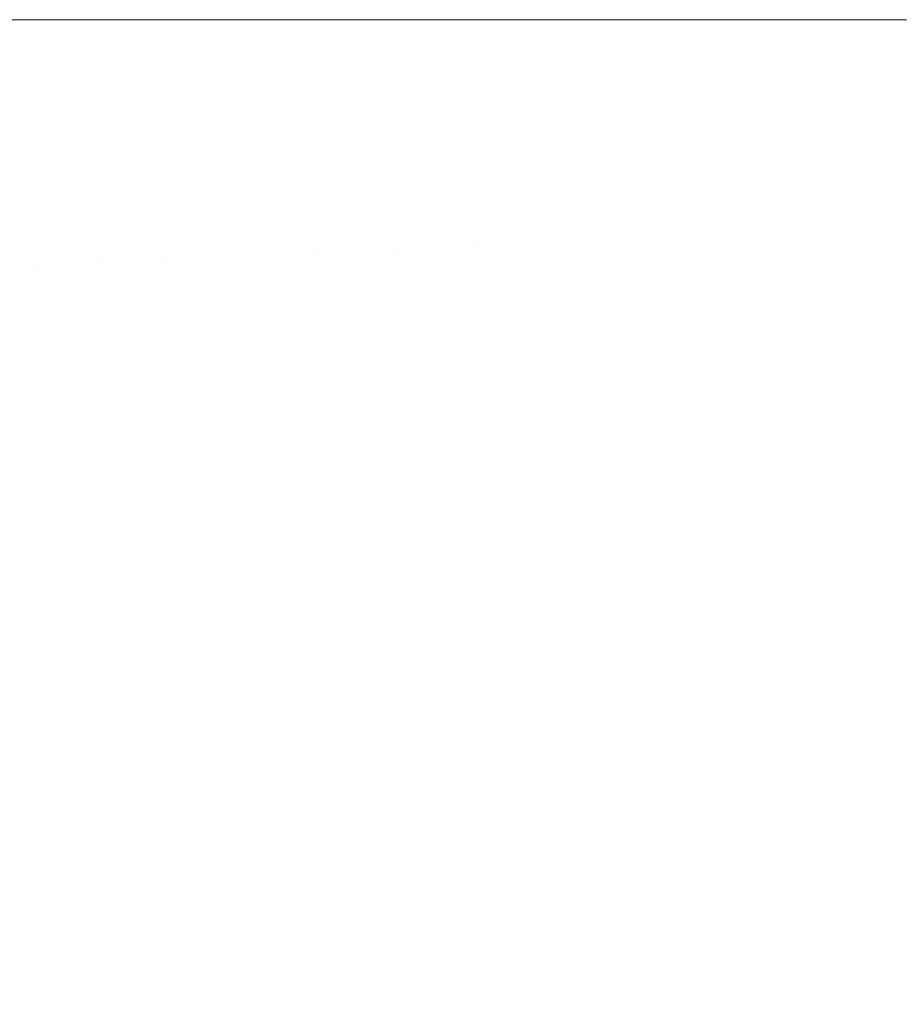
# Model space of a CAD drawing. Header units: centimetres. Extents: x -26.3 to 27.5, y 4.2 to 67.9.
# Tile 126 of 256: x -8.1748 to -8.1461, y 4.6683 to 4.7002. Entities that reach past the tile are written whole.
import ezdxf

# ---------------------------------------------------------------- set-up
doc = ezdxf.new("R2010")
doc.units = ezdxf.units.CM
doc.header["$LTSCALE"] = 2.54
doc.layers.add('Lucido design-1', color=7, linetype='Continuous')

# ---------------------------------------------------------------- blocks, each defined once
blk = doc.blocks.new('Gruppo-2-1')
at = {"color": 7, "linetype": 'Continuous', "lineweight": 9}
for points in [[(-25.986537, 5.900212, -1111.014164), (-25.986537, 4.300212, -1111.014164), (27.113463, 4.300212, -1111.014164), (27.113463, 5.900212, -1111.014164)], [(-25.986537, 5.900212, -1147.114164), (-25.986537, 4.300212, -1147.114164), (27.113463, 4.300212, -1147.114164), (27.113463, 5.900212, -1147.114164)]]:
    blk.add_3dface(points, dxfattribs=at)
for points, invisible_edges in [([(-8.174318, 4.692235, -1111.466573), (-8.176201, 4.692155, -1111.470236), (-8.176373, 4.700212, -1111.470236), (-8.174788, 4.700212, -1111.467158)], 11), ([(-8.174318, 4.692235, -1147.566573), (-8.176201, 4.692155, -1147.570236), (-8.176373, 4.700212, -1147.570236), (-8.174788, 4.700212, -1147.567158)], 11), ([(-8.174788, 4.700212, -1111.467158), (-8.174487, 4.700212, -1111.466573), (-8.174318, 4.692235, -1111.466573)], 10), ([(-8.174788, 4.700212, -1147.567158), (-8.174487, 4.700212, -1147.566573), (-8.174318, 4.692235, -1147.566573)], 10), ([(-8.172283, 4.692322, -1111.462988), (-8.174318, 4.692235, -1111.466573), (-8.174487, 4.700212, -1111.466573), (-8.172741, 4.700212, -1111.4635)], 11), ([(-8.172283, 4.692322, -1147.562988), (-8.174318, 4.692235, -1147.566573), (-8.174487, 4.700212, -1147.566573), (-8.172741, 4.700212, -1147.5635)], 11), ([(-8.172741, 4.700212, -1111.4635), (-8.17245, 4.700212, -1111.462988), (-8.172283, 4.692322, -1111.462988)], 10), ([(-8.172741, 4.700212, -1147.5635), (-8.17245, 4.700212, -1147.562988), (-8.172283, 4.692322, -1147.562988)], 10), ([(-8.1701, 4.692414, -1111.459487), (-8.172283, 4.692322, -1111.462988), (-8.17245, 4.700212, -1111.462988), (-8.17054, 4.700212, -1111.459927)], 11), ([(-8.1701, 4.692414, -1147.559487), (-8.172283, 4.692322, -1147.562988), (-8.17245, 4.700212, -1147.562988), (-8.17054, 4.700212, -1147.559927)], 11), ([(-8.17054, 4.700212, -1111.459927), (-8.170265, 4.700212, -1111.459487), (-8.1701, 4.692414, -1111.459487)], 10), ([(-8.17054, 4.700212, -1147.559927), (-8.170265, 4.700212, -1147.559487), (-8.1701, 4.692414, -1147.559487)], 10), ([(-8.167773, 4.692513, -1111.456076), (-8.1701, 4.692414, -1111.459487), (-8.170265, 4.700212, -1111.459487), (-8.168189, 4.700212, -1111.456446)], 11), ([(-8.167773, 4.692513, -1147.556076), (-8.1701, 4.692414, -1147.559487), (-8.170265, 4.700212, -1147.559487), (-8.168189, 4.700212, -1147.556446)], 11), ([(-8.168189, 4.700212, -1111.456446), (-8.167936, 4.700212, -1111.456076), (-8.167773, 4.692513, -1111.456076)], 10), ([(-8.168189, 4.700212, -1147.556446), (-8.167936, 4.700212, -1147.556076), (-8.167773, 4.692513, -1147.556076)], 10), ([(-8.165304, 4.692618, -1111.452761), (-8.167773, 4.692513, -1111.456076), (-8.167936, 4.700212, -1111.456076), (-8.165692, 4.700212, -1111.453064)], 11), ([(-8.165304, 4.692618, -1147.552761), (-8.167773, 4.692513, -1147.556076), (-8.167936, 4.700212, -1147.556076), (-8.165692, 4.700212, -1147.553064)], 11), ([(-8.165692, 4.700212, -1111.453064), (-8.165466, 4.700212, -1111.452761), (-8.165304, 4.692618, -1111.452761)], 10), ([(-8.165692, 4.700212, -1147.553064), (-8.165466, 4.700212, -1147.552761), (-8.165304, 4.692618, -1147.552761)], 10), ([(-8.162699, 4.692729, -1111.449548), (-8.165304, 4.692618, -1111.452761), (-8.165466, 4.700212, -1111.452761), (-8.163052, 4.700212, -1111.449787)], 11), ([(-8.162699, 4.692729, -1147.549548), (-8.165304, 4.692618, -1147.552761), (-8.165466, 4.700212, -1147.552761), (-8.163052, 4.700212, -1147.549787)], 11), ([(-8.163052, 4.700212, -1111.449787), (-8.162858, 4.700212, -1111.449548), (-8.162699, 4.692729, -1111.449548)], 10), ([(-8.163052, 4.700212, -1147.549787), (-8.162858, 4.700212, -1147.549548), (-8.162699, 4.692729, -1147.549548)], 10), ([(-8.159961, 4.692845, -1111.446444), (-8.162699, 4.692729, -1111.449548), (-8.162858, 4.700212, -1111.449548), (-8.160273, 4.700212, -1111.44662)], 11), ([(-8.159961, 4.692845, -1147.546444), (-8.162699, 4.692729, -1147.549548), (-8.162858, 4.700212, -1147.549548), (-8.160273, 4.700212, -1147.54662)], 11), ([(-8.160273, 4.700212, -1111.44662), (-8.160117, 4.700212, -1111.446444), (-8.159961, 4.692845, -1111.446444)], 10), ([(-8.160273, 4.700212, -1147.54662), (-8.160117, 4.700212, -1147.546444), (-8.159961, 4.692845, -1147.546444)], 10), ([(-8.157094, 4.692967, -1111.443453), (-8.159961, 4.692845, -1111.446444), (-8.160117, 4.700212, -1111.446444), (-8.15736, 4.700212, -1111.44357)], 11), ([(-8.157094, 4.692967, -1147.543453), (-8.159961, 4.692845, -1147.546444), (-8.160117, 4.700212, -1147.546444), (-8.15736, 4.700212, -1147.54357)], 11), ([(-8.15736, 4.700212, -1111.44357), (-8.157248, 4.700212, -1111.443453), (-8.157094, 4.692967, -1111.443453)], 10), ([(-8.15736, 4.700212, -1147.54357), (-8.157248, 4.700212, -1147.543453), (-8.157094, 4.692967, -1147.543453)], 10), ([(-8.157094, 4.692967, -1111.443453), (-8.157248, 4.700212, -1111.443453), (-8.15471, 4.700212, -1111.441004), (-8.154559, 4.693075, -1111.441004)], 13), ([(-8.157094, 4.692967, -1147.543453), (-8.157248, 4.700212, -1147.543453), (-8.15471, 4.700212, -1147.541004), (-8.154559, 4.693075, -1147.541004)], 13), ([(-8.154559, 4.693075, -1111.441004), (-8.15471, 4.700212, -1111.441004), (-8.154313, 4.700212, -1111.440648)], 9), ([(-8.154559, 4.693075, -1147.541004), (-8.15471, 4.700212, -1147.541004), (-8.154313, 4.700212, -1147.540648)], 9), ([(-8.154313, 4.700212, -1111.440648), (-8.151615, 4.700212, -1111.438237), (-8.151466, 4.693206, -1111.438237), (-8.154559, 4.693075, -1111.441004)], 14), ([(-8.154313, 4.700212, -1147.540648), (-8.151615, 4.700212, -1147.538237), (-8.151466, 4.693206, -1147.538237), (-8.154559, 4.693075, -1147.541004)], 14), ([(-8.151466, 4.693206, -1111.438237), (-8.151615, 4.700212, -1111.438237), (-8.151145, 4.700212, -1111.437851)], 9), ([(-8.151466, 4.693206, -1147.538237), (-8.151615, 4.700212, -1147.538237), (-8.151145, 4.700212, -1147.537851)], 9), ([(-8.151145, 4.700212, -1111.437851), (-8.148405, 4.700212, -1111.435599), (-8.148259, 4.693342, -1111.435599), (-8.151466, 4.693206, -1111.438237)], 14), ([(-8.151145, 4.700212, -1147.537851), (-8.148405, 4.700212, -1147.535599), (-8.148259, 4.693342, -1147.535599), (-8.151466, 4.693206, -1147.538237)], 14), ([(-8.148259, 4.693342, -1111.435599), (-8.148405, 4.700212, -1111.435599), (-8.147876, 4.700212, -1111.4352)], 9), ([(-8.148259, 4.693342, -1147.535599), (-8.148405, 4.700212, -1147.535599), (-8.147876, 4.700212, -1147.5352)], 9), ([(-8.144942, 4.693483, -1111.433095), (-8.148259, 4.693342, -1111.435599), (-8.147876, 4.700212, -1111.4352), (-8.146077, 4.700212, -1111.433843)], 11), ([(-8.144942, 4.693483, -1147.533095), (-8.148259, 4.693342, -1147.535599), (-8.147876, 4.700212, -1147.5352), (-8.146077, 4.700212, -1147.533843)], 11), ([(-8.15102, 4.686212, -1111.438237), (-8.151466, 4.693206, -1111.438237), (-8.148259, 4.693342, -1111.435599), (-8.147822, 4.686485, -1111.435599)], 15), ([(-8.15102, 4.686212, -1147.538237), (-8.151466, 4.693206, -1147.538237), (-8.148259, 4.693342, -1147.535599), (-8.147822, 4.686485, -1147.535599)], 15), ([(-8.147822, 4.686485, -1111.435599), (-8.148259, 4.693342, -1111.435599), (-8.144942, 4.693483, -1111.433095), (-8.144514, 4.686766, -1111.433095)], 15), ([(-8.147822, 4.686485, -1147.535599), (-8.148259, 4.693342, -1147.535599), (-8.144942, 4.693483, -1147.533095), (-8.144514, 4.686766, -1147.533095)], 15), ([(-8.156633, 4.685735, -1111.443453), (-8.157094, 4.692967, -1111.443453), (-8.154559, 4.693075, -1111.441004), (-8.154104, 4.68595, -1111.441004)], 15), ([(-8.156633, 4.685735, -1147.543453), (-8.157094, 4.692967, -1147.543453), (-8.154559, 4.693075, -1147.541004), (-8.154104, 4.68595, -1147.541004)], 15), ([(-8.154104, 4.68595, -1111.441004), (-8.154559, 4.693075, -1111.441004), (-8.151466, 4.693206, -1111.438237), (-8.15102, 4.686212, -1111.438237)], 15), ([(-8.154104, 4.68595, -1147.541004), (-8.154559, 4.693075, -1147.541004), (-8.151466, 4.693206, -1147.538237), (-8.15102, 4.686212, -1147.538237)], 15), ([(-8.164821, 4.685038, -1111.452761), (-8.165304, 4.692618, -1111.452761), (-8.162699, 4.692729, -1111.449548), (-8.162223, 4.685259, -1111.449548)], 15), ([(-8.164821, 4.685038, -1147.552761), (-8.165304, 4.692618, -1147.552761), (-8.162699, 4.692729, -1147.549548), (-8.162223, 4.685259, -1147.549548)], 15), ([(-8.162223, 4.685259, -1111.449548), (-8.162699, 4.692729, -1111.449548), (-8.159961, 4.692845, -1111.446444), (-8.159492, 4.685491, -1111.446444)], 15), ([(-8.162223, 4.685259, -1147.549548), (-8.162699, 4.692729, -1147.549548), (-8.159961, 4.692845, -1147.546444), (-8.159492, 4.685491, -1147.546444)], 15), ([(-8.159492, 4.685491, -1111.446444), (-8.159961, 4.692845, -1111.446444), (-8.157094, 4.692967, -1111.443453), (-8.156633, 4.685735, -1111.443453)], 15), ([(-8.159492, 4.685491, -1147.546444), (-8.159961, 4.692845, -1147.546444), (-8.157094, 4.692967, -1147.543453), (-8.156633, 4.685735, -1147.543453)], 15), ([(-8.17178, 4.684446, -1111.462988), (-8.172283, 4.692322, -1111.462988), (-8.1701, 4.692414, -1111.459487), (-8.169604, 4.684631, -1111.459487)], 15), ([(-8.17178, 4.684446, -1147.562988), (-8.172283, 4.692322, -1147.562988), (-8.1701, 4.692414, -1147.559487), (-8.169604, 4.684631, -1147.559487)], 15), ([(-8.169604, 4.684631, -1111.459487), (-8.1701, 4.692414, -1111.459487), (-8.167773, 4.692513, -1111.456076), (-8.167282, 4.684828, -1111.456076)], 15), ([(-8.169604, 4.684631, -1147.559487), (-8.1701, 4.692414, -1147.559487), (-8.167773, 4.692513, -1147.556076), (-8.167282, 4.684828, -1147.556076)], 15), ([(-8.167282, 4.684828, -1111.456076), (-8.167773, 4.692513, -1111.456076), (-8.165304, 4.692618, -1111.452761), (-8.164821, 4.685038, -1111.452761)], 15), ([(-8.167282, 4.684828, -1147.556076), (-8.167773, 4.692513, -1147.556076), (-8.165304, 4.692618, -1147.552761), (-8.164821, 4.685038, -1147.552761)], 15), ([(-8.175689, 4.684113, -1111.470236), (-8.176201, 4.692155, -1111.470236), (-8.174318, 4.692235, -1111.466573), (-8.17381, 4.684273, -1111.466573)], 15), ([(-8.175689, 4.684113, -1147.570236), (-8.176201, 4.692155, -1147.570236), (-8.174318, 4.692235, -1147.566573), (-8.17381, 4.684273, -1147.566573)], 15), ([(-8.17381, 4.684273, -1111.466573), (-8.174318, 4.692235, -1111.466573), (-8.172283, 4.692322, -1111.462988), (-8.17178, 4.684446, -1111.462988)], 15), ([(-8.17381, 4.684273, -1147.566573), (-8.174318, 4.692235, -1147.566573), (-8.172283, 4.692322, -1147.562988), (-8.17178, 4.684446, -1147.562988)], 15), ([(-8.147094, 4.679652, -1111.435599), (-8.147822, 4.686485, -1111.435599), (-8.144514, 4.686766, -1111.433095), (-8.143801, 4.680074, -1111.433095)], 15), ([(-8.147094, 4.679652, -1147.535599), (-8.147822, 4.686485, -1147.535599), (-8.144514, 4.686766, -1147.533095), (-8.143801, 4.680074, -1147.533095)], 15), ([(-8.150278, 4.679244, -1111.438237), (-8.15102, 4.686212, -1111.438237), (-8.147822, 4.686485, -1111.435599), (-8.147094, 4.679652, -1111.435599)], 15), ([(-8.150278, 4.679244, -1147.538237), (-8.15102, 4.686212, -1147.538237), (-8.147822, 4.686485, -1147.535599), (-8.147094, 4.679652, -1147.535599)], 15), ([(-8.153348, 4.678851, -1111.441004), (-8.154104, 4.68595, -1111.441004), (-8.15102, 4.686212, -1111.438237), (-8.150278, 4.679244, -1111.438237)], 15), ([(-8.153348, 4.678851, -1147.541004), (-8.154104, 4.68595, -1147.541004), (-8.15102, 4.686212, -1147.538237), (-8.150278, 4.679244, -1147.538237)], 15), ([(-8.158711, 4.678164, -1111.446444), (-8.159492, 4.685491, -1111.446444), (-8.156633, 4.685735, -1111.443453), (-8.155865, 4.678529, -1111.443453)], 15), ([(-8.158711, 4.678164, -1147.546444), (-8.159492, 4.685491, -1147.546444), (-8.156633, 4.685735, -1147.543453), (-8.155865, 4.678529, -1147.543453)], 15), ([(-8.155865, 4.678529, -1111.443453), (-8.156633, 4.685735, -1111.443453), (-8.154104, 4.68595, -1111.441004), (-8.153348, 4.678851, -1111.441004)], 15), ([(-8.155865, 4.678529, -1147.543453), (-8.156633, 4.685735, -1147.543453), (-8.154104, 4.68595, -1147.541004), (-8.153348, 4.678851, -1147.541004)], 15), ([(-8.16143, 4.677816, -1111.449548), (-8.162223, 4.685259, -1111.449548), (-8.159492, 4.685491, -1111.446444), (-8.158711, 4.678164, -1111.446444)], 15), ([(-8.16143, 4.677816, -1147.549548), (-8.162223, 4.685259, -1147.549548), (-8.159492, 4.685491, -1147.546444), (-8.158711, 4.678164, -1147.546444)], 15), ([(-8.166467, 4.677171, -1111.456076), (-8.167282, 4.684828, -1111.456076), (-8.164821, 4.685038, -1111.452761), (-8.164016, 4.677485, -1111.452761)], 15), ([(-8.166467, 4.677171, -1147.556076), (-8.167282, 4.684828, -1147.556076), (-8.164821, 4.685038, -1147.552761), (-8.164016, 4.677485, -1147.552761)], 15), ([(-8.164016, 4.677485, -1111.452761), (-8.164821, 4.685038, -1111.452761), (-8.162223, 4.685259, -1111.449548), (-8.16143, 4.677816, -1111.449548)], 15), ([(-8.164016, 4.677485, -1147.552761), (-8.164821, 4.685038, -1147.552761), (-8.162223, 4.685259, -1147.549548), (-8.16143, 4.677816, -1147.549548)], 15), ([(-8.168777, 4.676875, -1111.459487), (-8.169604, 4.684631, -1111.459487), (-8.167282, 4.684828, -1111.456076), (-8.166467, 4.677171, -1111.456076)], 15), ([(-8.168777, 4.676875, -1147.559487), (-8.169604, 4.684631, -1147.559487), (-8.167282, 4.684828, -1147.556076), (-8.166467, 4.677171, -1147.556076)], 15), ([(-8.172965, 4.676339, -1111.466573), (-8.17381, 4.684273, -1111.466573), (-8.17178, 4.684446, -1111.462988), (-8.170944, 4.676598, -1111.462988)], 15), ([(-8.172965, 4.676339, -1147.566573), (-8.17381, 4.684273, -1147.566573), (-8.17178, 4.684446, -1147.562988), (-8.170944, 4.676598, -1147.562988)], 15), ([(-8.170944, 4.676598, -1111.462988), (-8.17178, 4.684446, -1111.462988), (-8.169604, 4.684631, -1111.459487), (-8.168777, 4.676875, -1111.459487)], 15), ([(-8.170944, 4.676598, -1147.562988), (-8.17178, 4.684446, -1147.562988), (-8.169604, 4.684631, -1147.559487), (-8.168777, 4.676875, -1147.559487)], 15), ([(-8.174835, 4.6761, -1111.470236), (-8.175689, 4.684113, -1111.470236), (-8.17381, 4.684273, -1111.466573), (-8.172965, 4.676339, -1111.466573)], 15), ([(-8.174835, 4.6761, -1147.570236), (-8.175689, 4.684113, -1147.570236), (-8.17381, 4.684273, -1147.566573), (-8.172965, 4.676339, -1147.566573)], 15), ([(-8.146077, 4.672856, -1111.435599), (-8.147094, 4.679652, -1111.435599), (-8.143801, 4.680074, -1111.433095), (-8.142804, 4.673417, -1111.433095)], 15), ([(-8.146077, 4.672856, -1147.535599), (-8.147094, 4.679652, -1147.535599), (-8.143801, 4.680074, -1147.533095), (-8.142804, 4.673417, -1147.533095)], 15), ([(-8.149241, 4.672314, -1111.438237), (-8.150278, 4.679244, -1111.438237), (-8.147094, 4.679652, -1111.435599), (-8.146077, 4.672856, -1111.435599)], 15), ([(-8.149241, 4.672314, -1147.538237), (-8.150278, 4.679244, -1147.538237), (-8.147094, 4.679652, -1147.535599), (-8.146077, 4.672856, -1147.535599)], 15), ([(-8.152291, 4.671791, -1111.441004), (-8.153348, 4.678851, -1111.441004), (-8.150278, 4.679244, -1111.438237), (-8.149241, 4.672314, -1111.438237)], 15), ([(-8.152291, 4.671791, -1147.541004), (-8.153348, 4.678851, -1147.541004), (-8.150278, 4.679244, -1147.538237), (-8.149241, 4.672314, -1147.538237)], 15), ([(-8.154793, 4.671362, -1111.443453), (-8.155865, 4.678529, -1111.443453), (-8.153348, 4.678851, -1111.441004), (-8.152291, 4.671791, -1111.441004)], 15), ([(-8.154793, 4.671362, -1147.543453), (-8.155865, 4.678529, -1147.543453), (-8.153348, 4.678851, -1147.541004), (-8.152291, 4.671791, -1147.541004)], 15), ([(-8.15762, 4.670877, -1111.446444), (-8.158711, 4.678164, -1111.446444), (-8.155865, 4.678529, -1111.443453), (-8.154793, 4.671362, -1111.443453)], 15), ([(-8.15762, 4.670877, -1147.546444), (-8.158711, 4.678164, -1147.546444), (-8.155865, 4.678529, -1147.543453), (-8.154793, 4.671362, -1147.543453)], 15), ([(-8.160322, 4.670414, -1111.449548), (-8.16143, 4.677816, -1111.449548), (-8.158711, 4.678164, -1111.446444), (-8.15762, 4.670877, -1111.446444)], 15), ([(-8.160322, 4.670414, -1147.549548), (-8.16143, 4.677816, -1147.549548), (-8.158711, 4.678164, -1147.546444), (-8.15762, 4.670877, -1147.546444)], 15), ([(-8.162892, 4.669973, -1111.452761), (-8.164016, 4.677485, -1111.452761), (-8.16143, 4.677816, -1111.449548), (-8.160322, 4.670414, -1111.449548)], 15), ([(-8.162892, 4.669973, -1147.552761), (-8.164016, 4.677485, -1147.552761), (-8.16143, 4.677816, -1147.549548), (-8.160322, 4.670414, -1147.549548)], 15), ([(-8.165327, 4.669555, -1111.456076), (-8.166467, 4.677171, -1111.456076), (-8.164016, 4.677485, -1111.452761), (-8.162892, 4.669973, -1111.452761)], 15), ([(-8.165327, 4.669555, -1147.556076), (-8.166467, 4.677171, -1147.556076), (-8.164016, 4.677485, -1147.552761), (-8.162892, 4.669973, -1147.552761)], 15), ([(-8.167623, 4.669162, -1111.459487), (-8.168777, 4.676875, -1111.459487), (-8.166467, 4.677171, -1111.456076), (-8.165327, 4.669555, -1111.456076)], 15), ([(-8.167623, 4.669162, -1147.559487), (-8.168777, 4.676875, -1147.559487), (-8.166467, 4.677171, -1147.556076), (-8.165327, 4.669555, -1147.556076)], 15), ([(-8.169776, 4.668793, -1111.462988), (-8.170944, 4.676598, -1111.462988), (-8.168777, 4.676875, -1111.459487), (-8.167623, 4.669162, -1111.459487)], 15), ([(-8.169776, 4.668793, -1147.562988), (-8.170944, 4.676598, -1147.562988), (-8.168777, 4.676875, -1147.559487), (-8.167623, 4.669162, -1147.559487)], 15), ([(-8.171783, 4.668448, -1111.466573), (-8.172965, 4.676339, -1111.466573), (-8.170944, 4.676598, -1111.462988), (-8.169776, 4.668793, -1111.462988)], 15), ([(-8.171783, 4.668448, -1147.566573), (-8.172965, 4.676339, -1147.566573), (-8.170944, 4.676598, -1147.562988), (-8.169776, 4.668793, -1147.562988)], 15), ([(-8.175349, 4.667837, -1111.473971), (-8.176553, 4.67588, -1111.473971), (-8.174835, 4.6761, -1111.470236), (-8.173642, 4.66813, -1111.470236)], 15), ([(-8.175349, 4.667837, -1147.573971), (-8.176553, 4.67588, -1147.573971), (-8.174835, 4.6761, -1147.570236), (-8.173642, 4.66813, -1147.570236)], 15), ([(-8.173642, 4.66813, -1111.470236), (-8.174835, 4.6761, -1111.470236), (-8.172965, 4.676339, -1111.466573), (-8.171783, 4.668448, -1111.466573)], 15), ([(-8.173642, 4.66813, -1147.570236), (-8.174835, 4.6761, -1147.570236), (-8.172965, 4.676339, -1147.566573), (-8.171783, 4.668448, -1147.566573)], 15), ([(-8.14791, 4.665434, -1111.438237), (-8.149241, 4.672314, -1111.438237), (-8.146077, 4.672856, -1111.435599), (-8.144772, 4.66611, -1111.435599)], 15), ([(-8.14791, 4.665434, -1147.538237), (-8.149241, 4.672314, -1147.538237), (-8.146077, 4.672856, -1147.535599), (-8.144772, 4.66611, -1147.535599)], 15), ([(-8.150936, 4.664781, -1111.441004), (-8.152291, 4.671791, -1111.441004), (-8.149241, 4.672314, -1111.438237), (-8.14791, 4.665434, -1111.438237)], 15), ([(-8.150936, 4.664781, -1147.541004), (-8.152291, 4.671791, -1147.541004), (-8.149241, 4.672314, -1147.538237), (-8.14791, 4.665434, -1147.538237)], 15), ([(-8.153417, 4.664247, -1111.443453), (-8.154793, 4.671362, -1111.443453), (-8.152291, 4.671791, -1111.441004), (-8.150936, 4.664781, -1111.441004)], 15), ([(-8.153417, 4.664247, -1147.543453), (-8.154793, 4.671362, -1147.543453), (-8.152291, 4.671791, -1147.541004), (-8.150936, 4.664781, -1147.541004)], 15), ([(-8.156221, 4.663642, -1111.446444), (-8.15762, 4.670877, -1111.446444), (-8.154793, 4.671362, -1111.443453), (-8.153417, 4.664247, -1111.443453)], 15), ([(-8.156221, 4.663642, -1147.546444), (-8.15762, 4.670877, -1147.546444), (-8.154793, 4.671362, -1147.543453), (-8.153417, 4.664247, -1147.543453)], 15), ([(-8.1589, 4.663065, -1111.449548), (-8.160322, 4.670414, -1111.449548), (-8.15762, 4.670877, -1111.446444), (-8.156221, 4.663642, -1111.446444)], 15), ([(-8.1589, 4.663065, -1147.549548), (-8.160322, 4.670414, -1147.549548), (-8.15762, 4.670877, -1147.546444), (-8.156221, 4.663642, -1147.546444)], 15), ([(-8.16145, 4.662516, -1111.452761), (-8.162892, 4.669973, -1111.452761), (-8.160322, 4.670414, -1111.449548), (-8.1589, 4.663065, -1111.449548)], 15), ([(-8.16145, 4.662516, -1147.552761), (-8.162892, 4.669973, -1147.552761), (-8.160322, 4.670414, -1147.549548), (-8.1589, 4.663065, -1147.549548)], 15), ([(-8.163865, 4.661995, -1111.456076), (-8.165327, 4.669555, -1111.456076), (-8.162892, 4.669973, -1111.452761), (-8.16145, 4.662516, -1111.452761)], 15), ([(-8.163865, 4.661995, -1147.556076), (-8.165327, 4.669555, -1147.556076), (-8.162892, 4.669973, -1147.552761), (-8.16145, 4.662516, -1147.552761)], 15), ([(-8.166142, 4.661504, -1111.459487), (-8.167623, 4.669162, -1111.459487), (-8.165327, 4.669555, -1111.456076), (-8.163865, 4.661995, -1111.456076)], 15), ([(-8.166142, 4.661504, -1147.559487), (-8.167623, 4.669162, -1147.559487), (-8.165327, 4.669555, -1147.556076), (-8.163865, 4.661995, -1147.556076)], 15), ([(-8.168277, 4.661044, -1111.462988), (-8.169776, 4.668793, -1111.462988), (-8.167623, 4.669162, -1111.459487), (-8.166142, 4.661504, -1111.459487)], 15), ([(-8.168277, 4.661044, -1147.562988), (-8.169776, 4.668793, -1147.562988), (-8.167623, 4.669162, -1147.559487), (-8.166142, 4.661504, -1147.559487)], 15), ([(-8.170268, 4.660615, -1111.466573), (-8.171783, 4.668448, -1111.466573), (-8.169776, 4.668793, -1111.462988), (-8.168277, 4.661044, -1111.462988)], 15), ([(-8.170268, 4.660615, -1147.566573), (-8.171783, 4.668448, -1147.566573), (-8.169776, 4.668793, -1147.562988), (-8.168277, 4.661044, -1147.562988)], 15), ([(-8.172112, 4.660218, -1111.470236), (-8.173642, 4.66813, -1111.470236), (-8.171783, 4.668448, -1111.466573), (-8.170268, 4.660615, -1111.466573)], 15), ([(-8.172112, 4.660218, -1147.570236), (-8.173642, 4.66813, -1147.570236), (-8.171783, 4.668448, -1147.566573), (-8.170268, 4.660615, -1147.566573)], 15)]:
    blk.add_3dface(points, dxfattribs=dict(at, invisible_edges=invisible_edges))
blk = doc.blocks.new('Gruppo-3-1')
at = {"color": 7}
blk.add_blockref('Gruppo-2-1', (0, 0), dxfattribs=at)

msp = doc.modelspace()

# ---------------------------------------------------------------- block references
at = {"layer": 'Lucido design-1', "color": 7}
msp.add_blockref('Gruppo-3-1', (0, 0), dxfattribs=at)

doc.saveas('drawing.dxf')
